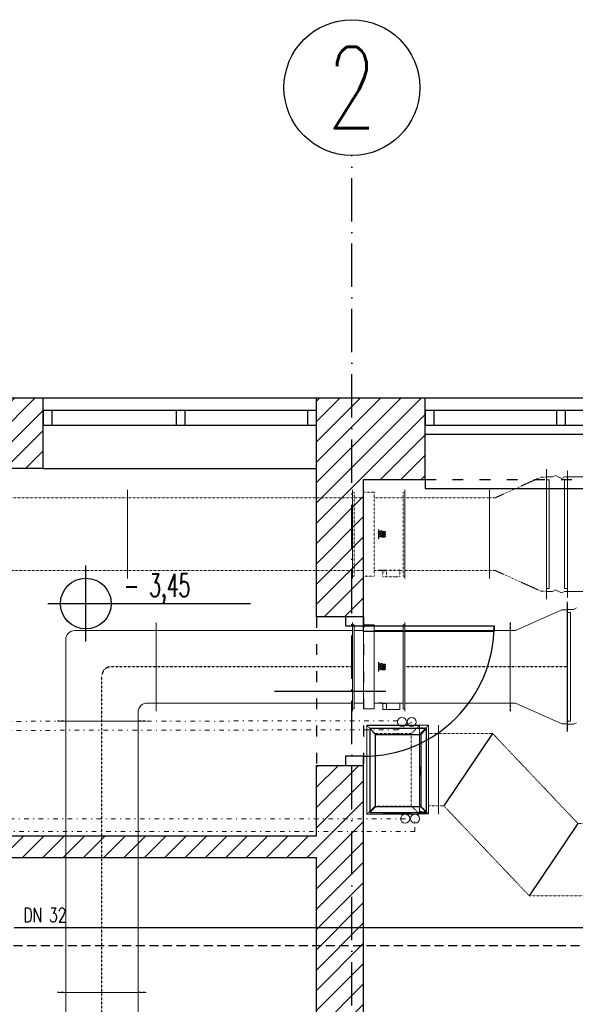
# Model space of a CAD drawing. Header units: millimetres. Extents: x 167273 to 188273, y -125105 to -88145.
# Tile 183 of 210: x 171759 to 172065, y -91481 to -90937. Entities that reach past the tile are written whole.
import ezdxf
from ezdxf.enums import TextEntityAlignment as Align

# ---------------------------------------------------------------- set-up
doc = ezdxf.new("R2010")
doc.units = ezdxf.units.MM
for name, pattern in [('ACAD_ISO03W100', [30, 12, -18]), ('ACAD_ISO10W100', [18, 12, -3, 0, -3]), ('PW-WM-SZKOŁA PLASTYCZNA 2018-05-30KN wentylacja kuchni$0$DASHED', [0.75, 0.5, -0.25]), ('PW-WM-SZKOŁA PLASTYCZNA 2018-05-30KN wentylacja kuchni$0$WENT_2', [1.5, 0.5, -1]), ('PW-WM-SZKOŁA PLASTYCZNA 2018-05-30KN wentylacja kuchni$0$WENT_3', [1.6, 0.5, -0.5, 0.1, -0.5])]:
    doc.linetypes.add(name, pattern=pattern)
for name, color, linetype in [('a-op_drzwi', 40, 'Continuous'), ('a-osie', 1, 'ACAD_ISO10W100'), ('b-drzwi', 6, 'Continuous'), ('b-okna', 6, 'Continuous'), ('b-przerywana1', 9, 'ACAD_ISO03W100'), ('b-widokowa', 7, 'Continuous'), ('b-ściany', 2, 'Continuous'), ('h-hatch', 8, 'Continuous'), ('opis text', 9, 'Continuous')]:
    doc.layers.add(name, color=color, linetype=linetype)
for name, color, linetype, lineweight in [('PW-WM-SZKOŁA PLASTYCZNA 2018-05-30KN wentylacja kuchni$0$1', 251, 'Continuous', 5), ('PW-WM-SZKOŁA PLASTYCZNA 2018-05-30KN wentylacja kuchni$0$_WENT-KONSTRUKCJA', 251, 'Continuous', 5), ('PW-WM-SZKOŁA PLASTYCZNA 2018-05-30KN wentylacja kuchni$0$FLUID-C-2', 251, 'Continuous', 5), ('PW-WM-SZKOŁA PLASTYCZNA 2018-05-30KN wentylacja kuchni$0$FLUID-C-2-HID', 251, 'Continuous', 5), ('PW-WM-SZKOŁA PLASTYCZNA 2018-05-30KN wentylacja kuchni$0$FLUID-N-2', 251, 'Continuous', 5), ('PW-WM-SZKOŁA PLASTYCZNA 2018-05-30KN wentylacja kuchni$0$FLUID-WY-2', 251, 'Continuous', 5), ('PW-WM-SZKOŁA PLASTYCZNA 2018-05-30KN wentylacja kuchni$0$FLUID-WY-2-HID', 251, 'Continuous', 5), ('PW-WM-SZKOŁA PLASTYCZNA 2018-05-30KN wentylacja kuchni$0$FLUID-WY-2-SYM', 251, 'Continuous', 5), ('PW-WM-SZKOŁA PLASTYCZNA 2018-05-30KN wentylacja kuchni$0$TIS_CH_FREON', 251, 'PW-WM-SZKOŁA PLASTYCZNA 2018-05-30KN wentylacja kuchni$0$WENT_3', 5), ('PW-WM-SZKOŁA PLASTYCZNA 2018-05-30KN wentylacja kuchni$0$TIS_CO_POWROT', 251, 'PW-WM-SZKOŁA PLASTYCZNA 2018-05-30KN wentylacja kuchni$0$DASHED', 5), ('PW-WM-SZKOŁA PLASTYCZNA 2018-05-30KN wentylacja kuchni$0$TIS_CO_ZASILANIE', 251, 'Continuous', 5), ('PW-WM-SZKOŁA PLASTYCZNA 2018-05-30KN wentylacja kuchni$0$TIS_CO_ŚR', 251, 'Continuous', 5)]:
    doc.layers.add(name, color=color, linetype=linetype, lineweight=lineweight)
doc.styles.add('PPAB_100', font='romans.shx', dxfattribs={"width": 0.7, "height": 12})
doc.styles.add('PPAB_50', font='romans.shx', dxfattribs={"width": 0.7, "height": 8})
pattern_1 = [(45, (0, -5000), (-5.61266008, 5.61266008), [])]

# ---------------------------------------------------------------- blocks, each defined once
blk = doc.blocks.new('kotapozioma')
for p, q in [((49330.12, 104.43), (49330.12, 134.43)), ((49315.12, 119.43), (49395.12, 119.43))]:
    blk.add_line(p, q)
blk.add_circle((49330.12, 119.43), 10)
at = {"layer": 'opis text', "style": 'PPAB_50'}
for tag, p in [('ZNAK', (49345.12, 119.43)), ('WARTOSC', (49355.12, 119.43))]:
    blk.add_attdef(tag, text='', height=9, dxfattribs=at).set_placement(p, align=Align.BOTTOM_LEFT)
blk = doc.blocks.new('PW-WM-SZKOŁA PLASTYCZNA 2018-05-30KN wentylacja kuchni$0$C2 nw')
at = {"layer": 'PW-WM-SZKOŁA PLASTYCZNA 2018-05-30KN wentylacja kuchni$0$1'}
for p, q in [((0, -35), (0, 35)), ((11.6, -35), (11.6, 35)), ((11.6, -35), (11.6, 35)), ((0, 31.7), (3.3, 31.7)), ((1.6, 30), (0, 30)), ((1.6, -30), (1.6, 30)), ((3.3, 31.7), (5, 32.5)), ((5, 32.5), (8.3, 30.8)), ((8.3, 30.8), (10, 31.7)), ((10, 31.7), (11.6, 31.7)), ((10, 30), (11.6, 30)), ((10, -30), (10, 30)), ((23.3, 31.7), (11.6, 31.7)), ((0, -30), (1.6, -30)), ((0, -31.7), (3.3, -31.7)), ((3.3, -31.7), (5, -30.8)), ((5, -30.8), (8.3, -32.5)), ((8.3, -32.5), (10, -31.7)), ((11.6, -30), (10, -30)), ((10, -31.7), (11.6, -31.7)), ((23.3, -31.7), (11.6, -31.7)), ((11.6, -108.3), (11.6, -38.3)), ((11.6, -41.7), (15, -41.7)), ((13.3, -43.3), (11.6, -43.3)), ((13.3, -103.3), (13.3, -43.3)), ((15, -41.7), (16.6, -40.8)), ((11.6, -103.3), (13.3, -103.3)), ((11.6, -105), (15, -105)), ((15, -105), (16.6, -104.2))]:
    blk.add_line(p, q, dxfattribs=at)
blk = doc.blocks.new('*U1090')
at = {"linetype": 'Continuous', "lineweight": -2}
for p, q in [((-621, -245), (-621, 245)), ((621, 200), (621, 245)), ((621, -200), (621, 200)), ((621, -245), (621, -200))]:
    blk.add_line(p, q, dxfattribs=at)
at = {"color": 0, "linetype": 'ByBlock', "lineweight": -2}
for p, q in [((-620.8, 200), (621, 200)), ((-620.8, -200), (621, -200))]:
    blk.add_line(p, q, dxfattribs=at)
blk = doc.blocks.new('*U1091')
at = {"linetype": 'Continuous', "lineweight": -2}
for p, q in [((-542, -245), (-542, 245)), ((542, 200), (542, 245)), ((542, -200), (542, 200)), ((542, -245), (542, -200))]:
    blk.add_line(p, q, dxfattribs=at)
at = {"color": 0, "linetype": 'ByBlock', "lineweight": -2}
for p, q in [((-541.8, 200), (542, 200)), ((-541.8, -200), (542, -200))]:
    blk.add_line(p, q, dxfattribs=at)
at = {"layer": 'PW-WM-SZKOŁA PLASTYCZNA 2018-05-30KN wentylacja kuchni$0$FLUID-WY-2-SYM', "linetype": 'PW-WM-SZKOŁA PLASTYCZNA 2018-05-30KN wentylacja kuchni$0$WENT_3', "lineweight": -3}
for p, q in [((-542, 0), (542, 0)), ((-542, 0), (-516.3, 0)), ((541.9, 0), (542, 0))]:
    blk.add_line(p, q, dxfattribs=at)
blk = doc.blocks.new('*U1092')
at = {"linetype": 'Continuous', "lineweight": -2}
for p, q in [((260, 240), (260, 285)), ((260, -160), (260, 240)), ((260, -205), (260, -160)), ((-285, -260), (-240, -260)), ((-240, -260), (160, -260)), ((160, -260), (205, -260))]:
    blk.add_line(p, q, dxfattribs=at)
at = {"color": 0, "linetype": 'ByBlock', "lineweight": -2}
for p, q in [((-190, 240), (210, 240)), ((210, 240), (240, 240)), ((240, 240), (260, 240)), ((-240, -210), (-240, 190)), ((210, -160), (240, -160)), ((240, -160), (260, -160)), ((-240, -210), (-240, -240)), ((160, -210), (160, -240)), ((-240, -240), (-240, -260)), ((160, -240), (160, -260))]:
    blk.add_line(p, q, dxfattribs=at)
at = {"color": 0, "linetype": 'ByBlock', "lineweight": -2, "extrusion": (-8.31848e-33, -1.57772e-32, -1)}
for centre in [(-190, 190), (-190, 190), (-190, 190), (210, -210), (210, -210)]:
    blk.add_ellipse(centre, major_axis=(-50, 0), ratio=1, start_param=0, end_param=1.570796, dxfattribs=at)
at = {"layer": 'PW-WM-SZKOŁA PLASTYCZNA 2018-05-30KN wentylacja kuchni$0$FLUID-WY-2-SYM', "linetype": 'PW-WM-SZKOŁA PLASTYCZNA 2018-05-30KN wentylacja kuchni$0$WENT_3', "lineweight": -3}
for p, q in [((260, 40), (10, 40)), ((-40, -260), (-40, -10)), ((-40, -260), (-40, -259.9))]:
    blk.add_line(p, q, dxfattribs=at)
at = {"layer": 'PW-WM-SZKOŁA PLASTYCZNA 2018-05-30KN wentylacja kuchni$0$FLUID-WY-2-SYM', "linetype": 'PW-WM-SZKOŁA PLASTYCZNA 2018-05-30KN wentylacja kuchni$0$WENT_3', "lineweight": -3, "extrusion": (-8.31848e-33, -1.57772e-32, -1)}
blk.add_ellipse((10, -10), major_axis=(-50, 0), ratio=1, start_param=0, end_param=1.570796, dxfattribs=at)
blk = doc.blocks.new('*U1082')
at = {"linetype": 'Continuous', "lineweight": -2}
for p, q in [((-750, 245), (-750, 200)), ((-750, 200), (-750, -200)), ((-750, -200), (-750, -245))]:
    blk.add_line(p, q, dxfattribs=at)
at = {"color": 0, "linetype": 'ByBlock', "lineweight": -2}
for p, q in [((750, 200), (-750, 200)), ((-750, -200), (750, -200))]:
    blk.add_line(p, q, dxfattribs=at)
at = {"layer": 'PW-WM-SZKOŁA PLASTYCZNA 2018-05-30KN wentylacja kuchni$0$FLUID-WY-2-HID', "linetype": 'PW-WM-SZKOŁA PLASTYCZNA 2018-05-30KN wentylacja kuchni$0$DASHED', "lineweight": -3}
for p, q in [((750, 200), (750, 245)), ((750, -245), (750, -200))]:
    blk.add_line(p, q, dxfattribs=at)
at = {"layer": 'PW-WM-SZKOŁA PLASTYCZNA 2018-05-30KN wentylacja kuchni$0$FLUID-WY-2-SYM', "linetype": 'PW-WM-SZKOŁA PLASTYCZNA 2018-05-30KN wentylacja kuchni$0$WENT_3', "lineweight": -3}
blk.add_line((-750, 0), (750, 0), dxfattribs=at)
blk = doc.blocks.new('*U1094')
at = {"linetype": 'Continuous', "lineweight": -2}
for p, q in [((0, 210, -245), (0, 210, 245)), ((0, -80, 245), (0, -130, 245)), ((0, -185, 200), (0, -185, 245)), ((0, -185, -200), (0, -185, 200)), ((0, -185, -245), (0, -185, -200))]:
    blk.add_line(p, q, dxfattribs=at)
at = {"color": 0, "linetype": 'ByBlock', "lineweight": -2}
for p, q in [((0, -135, 200), (0, -130, 200)), ((0, -135, -200), (0, -130, -200)), ((0, -165, 200), (0, -135, 200)), ((0, -135, -200), (0, -165, -200)), ((0, -165, -200), (0, -185, -200)), ((0, -185, 200), (0, -165, 200))]:
    blk.add_line(p, q, dxfattribs=at)
blk = doc.blocks.new('*U1100')
at = {"color": 0, "linetype": 'ByBlock', "lineweight": -2}
for p, q in [((0, -231.5, -156.5), (0, 231.5, -156.5)), ((0, 231.5, -156.5), (0, 200, -125)), ((0, 231.5, -156.5), (0, 231.5, -120)), ((0, -200, -125), (0, -231.5, -156.5)), ((0, -231.5, -120), (0, -231.5, -156.5))]:
    blk.add_line(p, q, dxfattribs=at)
blk = doc.blocks.new('*U1101')
at = {"color": 0, "linetype": 'ByBlock', "lineweight": -2}
for p, q in [((-145, -231.5), (-145, 231.5)), ((-145, 231.5), (-135, 231.5)), ((-135, -231.5), (-135, 231.5)), ((25, -231.5), (25, 231.5)), ((25, 231.5), (85, 231.5)), ((85, -231.5), (85, 231.5)), ((135, -231.5), (135, 231.5)), ((135, 231.5), (145, 231.5)), ((145, 200), (145, 231.5)), ((-135, 200), (25, 200)), ((85, 200), (135, 200)), ((145, 200), (145, -200)), ((-116.51, -200), (-135, -200)), ((-43.5, -200), (-116.51, -200)), ((-116.51, -200.01), (-116.51, -235.01)), ((-23.49, -200), (-43.5, -200)), ((-43.5, -235.01), (-43.5, -200.01)), ((25, -200), (-23.49, -200)), ((-23.49, -200.01), (-23.49, -235.01)), ((135, -200), (85, -200)), ((145, -231.5), (145, -200)), ((-135, -231.5), (-145, -231.5)), ((-96.5, -235.01), (-116.5, -235.01)), ((-43.51, -235.01), (-96.5, -235.01)), ((-43.5, -235.01), (-43.51, -235.01)), ((-23.5, -235.01), (-43.5, -235.01)), ((85, -231.5), (25, -231.5)), ((145, -231.5), (135, -231.5))]:
    blk.add_line(p, q, dxfattribs=at)
at = {"linetype": 'Continuous', "lineweight": -3}
for p, q in [((-35, 15.5), (-35, 9.5)), ((-17.5, 15.5), (-35, 15.5)), ((-17.5, 9.5), (-35, 9.5)), ((-35, 3), (-35, -3)), ((-17.5, 3), (-35, 3)), ((-17.5, 17.5), (-17.5, 15.5)), ((-17.5, 17.5), (0, 12.5)), ((-17.5, 7.5), (0, 12.5)), ((-17.5, 7.5), (-17.5, 9.5)), ((-17.5, 5), (-17.5, 3)), ((-17.5, 5), (0, 0)), ((0, -25), (0, 25)), ((-17.5, -3), (-35, -3)), ((-35, -9.5), (-35, -15.5)), ((-17.5, -9.5), (-35, -9.5)), ((-17.5, -15.5), (-35, -15.5)), ((-17.5, -5), (0, 0)), ((-17.5, -5), (-17.5, -3)), ((-17.5, -7.5), (-17.5, -9.5)), ((-17.5, -7.5), (0, -12.5)), ((-17.5, -17.5), (0, -12.5)), ((-17.5, -17.5), (-17.5, -15.5)), ((-17.5, -200), (-35, -200)), ((-17.5, -200), (-35, -200)), ((-17.5, -200), (-35, -200)), ((-17.5, -200), (-35, -200)), ((-17.5, -200), (-35, -200)), ((-17.5, -200), (-35, -200)), ((-17.5, -200), (0, -200)), ((-17.5, -200), (0, -200)), ((-17.5, -200), (0, -200)), ((-17.5, -200), (0, -200)), ((-17.5, -200), (0, -200)), ((-17.5, -200), (0, -200))]:
    blk.add_line(p, q, dxfattribs=at)
at = {"layer": 'PW-WM-SZKOŁA PLASTYCZNA 2018-05-30KN wentylacja kuchni$0$FLUID-C-2-HID', "linetype": 'PW-WM-SZKOŁA PLASTYCZNA 2018-05-30KN wentylacja kuchni$0$WENT_2', "lineweight": -3}
for p, q in [((-116.5, -200.01), (-43.5, -200.01)), ((-43.5, -200.01), (-23.5, -200.01))]:
    blk.add_line(p, q, dxfattribs=at)
blk = doc.blocks.new('*U1102')
at = {"color": 0, "linetype": 'ByBlock', "lineweight": -2}
for p, q in [((-145, -231.5), (-145, 231.5)), ((-145, 231.5), (-135, 231.5)), ((-135, -231.5), (-135, 231.5)), ((25, -231.5), (25, 231.5)), ((25, 231.5), (85, 231.5)), ((85, -231.5), (85, 231.5)), ((135, -231.5), (135, 231.5)), ((135, 231.5), (145, 231.5)), ((145, 200), (145, 231.5)), ((-135, 200), (25, 200)), ((85, 200), (135, 200)), ((145, 200), (145, -200)), ((25, -200), (-135, -200)), ((-116.51, -200.01), (-116.51, -235.01)), ((-116.51, -200.01), (-116.5, -200.01)), ((-116.5, -200.01), (-43.5, -200.01)), ((-43.49, -200.01), (-43.5, -200.01)), ((-43.5, -235.01), (-43.5, -200.01)), ((-23.49, -200.01), (-43.49, -200.01)), ((-23.49, -200.01), (-23.49, -235.01)), ((135, -200), (85, -200)), ((145, -231.5), (145, -200)), ((-135, -231.5), (-145, -231.5)), ((-116.51, -235.01), (-116.5, -235.01)), ((-96.5, -235.01), (-116.5, -235.01)), ((-43.5, -235.01), (-96.5, -235.01)), ((-43.49, -235.01), (-43.5, -235.01)), ((-23.5, -235.01), (-43.49, -235.01)), ((85, -231.5), (25, -231.5)), ((145, -231.5), (135, -231.5))]:
    blk.add_line(p, q, dxfattribs=at)
at = {"linetype": 'Continuous', "lineweight": -3}
for p, q in [((-35, 15.5), (-35, 9.5)), ((-17.5, 15.5), (-35, 15.5)), ((-17.5, 9.5), (-35, 9.5)), ((-35, 3), (-35, -3)), ((-17.5, 3), (-35, 3)), ((-17.5, 17.5), (-17.5, 15.5)), ((-17.5, 17.5), (0, 12.5)), ((-17.5, 7.5), (0, 12.5)), ((-17.5, 7.5), (-17.5, 9.5)), ((-17.5, 5), (-17.5, 3)), ((-17.5, 5), (0, 0)), ((0, -25), (0, 25)), ((-17.5, -3), (-35, -3)), ((-35, -9.5), (-35, -15.5)), ((-17.5, -9.5), (-35, -9.5)), ((-17.5, -15.5), (-35, -15.5)), ((-17.5, -5), (0, 0)), ((-17.5, -5), (-17.5, -3)), ((-17.5, -7.5), (-17.5, -9.5)), ((-17.5, -7.5), (0, -12.5)), ((-17.5, -17.5), (0, -12.5)), ((-17.5, -17.5), (-17.5, -15.5)), ((-17.5, -200), (-35, -200)), ((-17.5, -200), (-35, -200)), ((-17.5, -200), (-35, -200)), ((-17.5, -200), (-35, -200)), ((-17.5, -200), (-35, -200)), ((-17.5, -200), (-35, -200)), ((-17.5, -200), (0, -200)), ((-17.5, -200), (0, -200)), ((-17.5, -200), (0, -200)), ((-17.5, -200), (0, -200)), ((-17.5, -200), (0, -200)), ((-17.5, -200), (0, -200))]:
    blk.add_line(p, q, dxfattribs=at)
blk = doc.blocks.new('*U1104')
at = {"color": 0, "linetype": 'ByBlock', "lineweight": -2}
for p, q in [((0, 125, 201), (0, 170, 246)), ((0, 170, -244), (0, 125, -199)), ((0, 170, -245), (0, 169, -244)), ((0, 125, 201), (0, 125, -199)), ((0, 125, -199), (0, -75, -199)), ((0, -75, 201), (0, 125, 201)), ((0, -120, -244), (0, -75, -199)), ((0, -75, -199), (0, -75, 201)), ((0, -120, 246), (0, -75, 201)), ((0, -125, -200), (0, -120, -199.9)), ((0, -125, 200), (0, -120, 200.1)), ((0, -170, 245), (0, -125, 200)), ((0, -170, -245), (0, -125, -200))]:
    blk.add_line(p, q, dxfattribs=at)
at = {"linetype": 'Continuous', "lineweight": -2}
for p, q in [((0, 170, 245), (0, 170, 246)), ((0, 170, -244), (0, 170, 245)), ((0, -120, -244), (0, 170, -244)), ((0, 170, 246), (0, -120, 246)), ((0, 170, -245), (0, 170, -244)), ((0, -170, -245), (0, 170, -245)), ((0, -120, 245), (0, -170, 245)), ((0, -120, 246), (0, -120, -244)), ((0, -170, 245), (0, -170, -245))]:
    blk.add_line(p, q, dxfattribs=at)
blk = doc.blocks.new('*U1105')
at = {"color": 0, "linetype": 'ByBlock', "lineweight": -2}
for p, q in [((-157.5, 0, -315), (-127.5, 0, -315)), ((-127.5, 0, -315), (127.5, 0, -200)), ((127.5, 0, -200), (157.5, 0, -200)), ((-157.5, 0, 315), (-127.5, 0, 315)), ((-127.5, 0, 315), (127.5, 0, 200)), ((127.5, 0, 200), (157.5, 0, 200))]:
    blk.add_line(p, q, dxfattribs=at)
at = {"linetype": 'Continuous', "lineweight": -2}
for p, q in [((-157.5, 0, 315), (-157.5, 0, -315)), ((-157.5, 0, -315), (-157.5, 0, -360)), ((-157.5, 0, 360), (-157.5, 0, 315))]:
    blk.add_line(p, q, dxfattribs=at)
at = {"layer": 'PW-WM-SZKOŁA PLASTYCZNA 2018-05-30KN wentylacja kuchni$0$FLUID-WY-2-HID', "linetype": 'PW-WM-SZKOŁA PLASTYCZNA 2018-05-30KN wentylacja kuchni$0$DASHED', "lineweight": -3}
for p, q in [((157.5, 0, -245), (157.5, 0, -200)), ((157.5, 0, 200), (157.5, 0, 245))]:
    blk.add_line(p, q, dxfattribs=at)
at = {"layer": 'PW-WM-SZKOŁA PLASTYCZNA 2018-05-30KN wentylacja kuchni$0$FLUID-WY-2-SYM', "linetype": 'PW-WM-SZKOŁA PLASTYCZNA 2018-05-30KN wentylacja kuchni$0$WENT_3', "lineweight": -3}
for p, q in [((-157.5, 0), (-127.5, 0)), ((-127.5, 0), (127.5, 0)), ((127.5, 0), (157.5, 0))]:
    blk.add_line(p, q, dxfattribs=at)
blk = doc.blocks.new('*U1106')
at = {"linetype": 'Continuous', "lineweight": -2}
for p, q in [((-157.5, 0, 360), (-157.5, 0, 315)), ((-157.5, 0, 315), (-157.5, 0, -315)), ((-157.5, 0, -315), (-157.5, 0, -360)), ((157.5, 0, 245), (157.5, 0, 200)), ((157.5, 0, -200), (157.5, 0, -245)), ((157.5, 0, 200), (157.5, 0, -200))]:
    blk.add_line(p, q, dxfattribs=at)
at = {"color": 0, "linetype": 'ByBlock', "lineweight": -2}
for p, q in [((-157.5, 0, -315), (-127.5, 0, -315)), ((-157.5, 0, 315), (-127.5, 0, 315)), ((-127.5, 0, -315), (127.5, 0, -200)), ((-127.5, 0, 315), (127.5, 0, 200)), ((127.5, 0, -200), (157.5, 0, -200)), ((127.5, 0, 200), (157.5, 0, 200))]:
    blk.add_line(p, q, dxfattribs=at)
blk = doc.blocks.new('*U1109')
at = {"linetype": 'Continuous', "lineweight": -2}
for p, q in [((400, 697), (400, 742)), ((400, 297), (400, 697)), ((400, 252), (400, 297)), ((-400, 200), (-400, 245)), ((-400, -200), (-400, 200)), ((-400, -245), (-400, -200))]:
    blk.add_line(p, q, dxfattribs=at)
at = {"color": 0, "linetype": 'ByBlock', "lineweight": -2}
for p, q in [((-370, 200), (101.4, 697)), ((101.4, 697), (400, 697)), ((-101.4, -200), (370, 297)), ((370, 297), (400, 297)), ((-399.9, 200), (-370, 200)), ((-400, -200), (-101.4, -200))]:
    blk.add_line(p, q, dxfattribs=at)
at = {"linetype": 'Continuous', "lineweight": -3}
for p, q in [((101.4, 697), (370, 297)), ((-370, 200), (-101.4, -200))]:
    blk.add_line(p, q, dxfattribs=at)
blk = doc.blocks.new('*U1083')
at = {"color": 0, "linetype": 'ByBlock', "lineweight": -2}
for p, q in [((750, 200), (-750, 200)), ((-750, -200), (750, -200))]:
    blk.add_line(p, q, dxfattribs=at)
at = {"layer": 'PW-WM-SZKOŁA PLASTYCZNA 2018-05-30KN wentylacja kuchni$0$FLUID-WY-2-HID', "linetype": 'PW-WM-SZKOŁA PLASTYCZNA 2018-05-30KN wentylacja kuchni$0$DASHED', "lineweight": -3}
for p, q in [((-750, 200), (-750, 245)), ((750, 200), (750, 245)), ((-750, -200), (-750, 200)), ((-750, -245), (-750, -200)), ((750, -245), (750, -200))]:
    blk.add_line(p, q, dxfattribs=at)
at = {"layer": 'PW-WM-SZKOŁA PLASTYCZNA 2018-05-30KN wentylacja kuchni$0$FLUID-WY-2-SYM', "linetype": 'PW-WM-SZKOŁA PLASTYCZNA 2018-05-30KN wentylacja kuchni$0$WENT_3', "lineweight": -3}
blk.add_line((-750, 0), (750, 0), dxfattribs=at)
blk = doc.blocks.new('*U1123')
at = {"color": 0, "linetype": 'ByBlock', "lineweight": -2}
for p, q in [((-203, 0, -200), (203, 0, -200)), ((203, 0, -200), (232.9, 0, -200)), ((-233, 0, -200), (-203, 0, -200)), ((-203, 0, 200), (-233, 0, 200)), ((203, 0, 200), (-203, 0, 200)), ((232.9, 0, 200), (203, 0, 200))]:
    blk.add_line(p, q, dxfattribs=at)
at = {"linetype": 'Continuous', "lineweight": -2}
for p, q in [((233, 0, -245), (233, 0, 245)), ((-233, 0, 200), (-233, 0, 245)), ((-233, 0, -200), (-233, 0, 200)), ((-233, 0, -245), (-233, 0, -200))]:
    blk.add_line(p, q, dxfattribs=at)
blk = doc.blocks.new('*U1070')
at = {"color": 0, "linetype": 'ByBlock', "lineweight": -2}
for p, q in [((-750, 0, -200), (-720, 0, -200)), ((-720, 0, -200), (688.2, 0, -200)), ((688.2, 0, -200), (750, 0, -200)), ((-720, 0, 200), (-750, 0, 200)), ((688.2, 0, 200), (-720, 0, 200)), ((750, 0, 200), (688.2, 0, 200))]:
    blk.add_line(p, q, dxfattribs=at)
at = {"linetype": 'Continuous', "lineweight": -2}
for p, q in [((-750, 0, -245), (-750, 0, -200)), ((-750, 0, -200), (-750, 0, 200)), ((750, 0, -200), (750, 0, 200)), ((750, 0, -245), (750, 0, -200)), ((-750, 0, 200), (-750, 0, 245)), ((750, 0, 200), (750, 0, 245))]:
    blk.add_line(p, q, dxfattribs=at)
at = {"linetype": 'Continuous', "lineweight": -3}
blk.add_line((688.2, 0, 200), (688.2, 0, -200), dxfattribs=at)
blk = doc.blocks.new('*U1124')
at = {"color": 0, "linetype": 'ByBlock', "lineweight": -2}
for p, q in [((-290.5, 0, -200), (290.4, 0, -200)), ((290.4, 0, 200), (-290.5, 0, 200))]:
    blk.add_line(p, q, dxfattribs=at)
at = {"linetype": 'Continuous', "lineweight": -2}
for p, q in [((-290.5, 0, -200), (-290.5, 0, 200)), ((-290.5, 0, -245), (-290.5, 0, -200)), ((290.5, 0, -245), (290.5, 0, 245)), ((-290.5, 0, 200), (-290.5, 0, 200)), ((-290.5, 0, 200), (-290.5, 0, 245))]:
    blk.add_line(p, q, dxfattribs=at)
at = {"layer": 'PW-WM-SZKOŁA PLASTYCZNA 2018-05-30KN wentylacja kuchni$0$FLUID-WY-2-SYM', "linetype": 'PW-WM-SZKOŁA PLASTYCZNA 2018-05-30KN wentylacja kuchni$0$WENT_3', "lineweight": -3}
for p in [(-290.5, 0), (290.4, 0)]:
    blk.add_line(p, (290.5, 0), dxfattribs=at)

msp = doc.modelspace()

# ---------------------------------------------------------------- hatches: boundary and pattern name
at = {"layer": 'h-hatch'}
h = msp.add_hatch(dxfattribs=at)
h.set_pattern_fill('ANSI31', color=256, scale=2.5, style=0)
h.set_pattern_definition(pattern_1)
h.paths.add_polyline_path([(171771.44, -91145.89), (171728.44, -91145.89), (171728.44, -91184.89), (171771.44, -91184.89)])
h = msp.add_hatch(dxfattribs=at)
h.set_pattern_fill('ANSI31', color=256, scale=2.5, style=0)
h.set_pattern_definition(pattern_1)
h.paths.add_polyline_path([(171982.44, -91145.89), (171922.44, -91145.89), (171922.44, -91184.89), (171922.44, -91266.89), (171948.44, -91266.89), (171948.44, -91190.89), (171982.44, -91190.89)])
h = msp.add_hatch(dxfattribs=at)
h.set_pattern_fill('ANSI31', color=256, scale=2.5, style=0)
h.set_pattern_definition(pattern_1)
h.paths.add_polyline_path([(172583.44, -91772.89), (171948.44, -91772.89), (171948.44, -91348.89), (171922.44, -91348.89), (171922.44, -91387.89), (171550.44, -91387.89), (171550.44, -91399.89), (171922.44, -91399.89), (171922.44, -91527.39), (171814.44, -91527.39), (171814.44, -91570.39), (171834.44, -91570.39), (171834.44, -91729.39), (171781.44, -91729.39), (171781.44, -91762.89), (171562.44, -91762.89), (171562.44, -91481.89), (171550.44, -91481.89), (171550.44, -91762.89), (171518.44, -91762.89), (171518.44, -91802.89), (171774.44, -91802.89), (171774.44, -91836.89), (171948.44, -91836.89), (171948.44, -91807.89), (172583.44, -91807.89)])
h.paths.add_polyline_path([(171899.94, -91810.39), (171809.94, -91810.39), (171809.94, -91760.39), (171899.94, -91760.39)], flags=16)
h.paths.add_polyline_path([(171906.44, -91734.39), (171879.44, -91734.39), (171879.44, -91707.39), (171906.44, -91707.39)], flags=16)
h.paths.add_polyline_path([(171867.44, -91745.39), (171851.44, -91745.39), (171851.44, -91731.39), (171867.44, -91731.39)], flags=16)
h.paths.add_polyline_path([(171867.44, -91721.39), (171851.44, -91721.39), (171851.44, -91707.39), (171867.44, -91707.39)], flags=16)
h.paths.add_polyline_path([(171906.44, -91682.39), (171856.44, -91682.39), (171856.44, -91632.39), (171906.44, -91632.39)], flags=16)
h.paths.add_polyline_path([(171906.44, -91607.39), (171856.44, -91607.39), (171856.44, -91582.39), (171906.44, -91582.39)], flags=16)
h.paths.add_polyline_path([(171914.44, -91572.39), (171901.44, -91572.39), (171901.44, -91560.39), (171914.44, -91560.39)], flags=16)
h.paths.add_polyline_path([(171888.44, -91569.39), (171874.44, -91569.39), (171874.44, -91542.39), (171888.44, -91542.39)], flags=16)
h.paths.add_polyline_path([(171914.44, -91549.39), (171901.44, -91549.39), (171901.44, -91537.39), (171914.44, -91537.39)], flags=16)
h.paths.add_polyline_path([(171861.44, -91555.39), (171848.44, -91555.39), (171848.44, -91542.39), (171861.44, -91542.39)], flags=16)
h.paths.add_polyline_path([(171835.44, -91555.39), (171822.44, -91555.39), (171822.44, -91542.39), (171835.44, -91542.39)], flags=16)

# ---------------------------------------------------------------- linework, layer by layer
at = {"color": 8, "linetype": 'ByBlock', "lineweight": -2, "extrusion": (-1, 1.83697e-16, 2.83277e-16)}
for p, q in [((171983.17, -91328.62, -41.3), (171951.87, -91328.62, -41.3)), ((171951.87, -91328.62, -41.3), (171951.87, -91374.92, -41.3)), ((171955.02, -91331.77, -41.3), (171951.87, -91328.62, -41.3)), ((171983.17, -91328.62, -41.3), (171980.02, -91331.77, -41.3)), ((171983.17, -91374.92, -41.3), (171983.17, -91328.62, -41.3)), ((171955.02, -91331.77, -41.3), (171965.52, -91331.77, -41.3)), ((171955.02, -91371.77, -41.3), (171955.02, -91331.77, -41.3)), ((171965.52, -91331.77, -41.3), (171969.52, -91331.77, -41.3)), ((171969.52, -91331.77, -41.3), (171980.02, -91331.77, -41.3)), ((171980.02, -91331.77, -41.3), (171980.02, -91371.77, -41.3)), ((171955.02, -91371.77, -41.3), (171951.87, -91374.92, -41.3)), ((171951.87, -91374.92, -41.3), (171983.17, -91374.92, -41.3)), ((171965.52, -91371.77, -41.3), (171955.02, -91371.77, -41.3)), ((171959.27, -91374.92, -41.3), (171959.27, -91375.27, -41.3)), ((171961.27, -91375.27, -41.3), (171961.27, -91374.92, -41.3)), ((171961.27, -91374.92, -41.3), (171961.27, -91375.27, -41.3)), ((171969.52, -91371.77, -41.3), (171965.52, -91371.77, -41.3)), ((171980.02, -91371.77, -41.3), (171969.52, -91371.77, -41.3)), ((171972.77, -91375.27, -41.3), (171972.77, -91374.92, -41.3)), ((171972.77, -91375.27, -41.3), (171972.77, -91374.92, -41.3)), ((171974.77, -91374.92, -41.3), (171974.77, -91375.27, -41.3)), ((171980.02, -91371.77, -41.3), (171983.17, -91374.92, -41.3)), ((171959.27, -91375.27, -41.3), (171961.27, -91375.27, -41.3)), ((171961.27, -91375.27, -41.3), (171972.77, -91375.27, -41.3)), ((171961.27, -91375.27, -41.3), (171961.27, -91375.27, -41.3)), ((171972.77, -91375.27, -41.3), (171972.77, -91375.27, -41.3)), ((171972.77, -91375.27, -41.3), (171974.77, -91375.27, -41.3))]:
    msp.add_line(p, q, dxfattribs=at)
at = {"color": 8, "linetype": 'Continuous', "lineweight": -3, "extrusion": (-1, 1.83697e-16, 2.83277e-16)}
for p, q in [((171970.02, -91331.77, -41.3), (171965.02, -91331.77, -41.3)), ((171965.77, -91331.77, -41.3), (171965.97, -91331.77, -41.3)), ((171965.77, -91331.77, -41.3), (171966.27, -91331.77, -41.3)), ((171965.97, -91331.77, -41.3), (171966.57, -91331.77, -41.3)), ((171966.77, -91331.77, -41.3), (171966.27, -91331.77, -41.3)), ((171966.77, -91331.77, -41.3), (171966.57, -91331.77, -41.3)), ((171967.02, -91331.77, -41.3), (171967.22, -91331.77, -41.3)), ((171967.02, -91331.77, -41.3), (171967.52, -91331.77, -41.3)), ((171967.22, -91331.77, -41.3), (171967.82, -91331.77, -41.3)), ((171968.02, -91331.77, -41.3), (171967.52, -91331.77, -41.3)), ((171968.02, -91331.77, -41.3), (171967.82, -91331.77, -41.3)), ((171968.27, -91331.77, -41.3), (171968.47, -91331.77, -41.3)), ((171968.27, -91331.77, -41.3), (171968.77, -91331.77, -41.3)), ((171968.47, -91331.77, -41.3), (171969.07, -91331.77, -41.3)), ((171969.27, -91331.77, -41.3), (171968.77, -91331.77, -41.3)), ((171969.27, -91331.77, -41.3), (171969.07, -91331.77, -41.3)), ((171980.02, -91354.27, -41.3), (171980.02, -91349.27, -41.3)), ((171980.02, -91350.02, -41.3), (171980.02, -91350.22, -41.3)), ((171980.02, -91350.02, -41.3), (171980.02, -91350.52, -41.3)), ((171980.02, -91350.22, -41.3), (171980.02, -91350.82, -41.3)), ((171980.02, -91351.02, -41.3), (171980.02, -91350.52, -41.3)), ((171980.02, -91351.02, -41.3), (171980.02, -91350.82, -41.3)), ((171980.02, -91351.27, -41.3), (171980.02, -91351.47, -41.3)), ((171980.02, -91351.27, -41.3), (171980.02, -91351.77, -41.3)), ((171980.02, -91351.47, -41.3), (171980.02, -91352.07, -41.3)), ((171980.02, -91352.27, -41.3), (171980.02, -91351.77, -41.3)), ((171980.02, -91352.27, -41.3), (171980.02, -91352.07, -41.3)), ((171980.02, -91352.52, -41.3), (171980.02, -91352.72, -41.3)), ((171980.02, -91352.52, -41.3), (171980.02, -91353.02, -41.3)), ((171980.02, -91352.72, -41.3), (171980.02, -91353.32, -41.3)), ((171980.02, -91353.52, -41.3), (171980.02, -91353.02, -41.3)), ((171980.02, -91353.52, -41.3), (171980.02, -91353.32, -41.3))]:
    msp.add_line(p, q, dxfattribs=at)
at = {"layer": 'a-op_drzwi'}
msp.add_line((171899.27, -91307.89), (171960.68, -91307.89), dxfattribs=at)
at = {"layer": 'a-osie', "ltscale": 2}
msp.add_line((171941.94, -92311.89), (171941.94, -91011.89), dxfattribs=at)
at = {"layer": 'a-osie', "linetype": 'Continuous'}
msp.add_circle((171941.94, -90974.39), 37.5, dxfattribs=at)
at = {"layer": 'b-drzwi'}
for points in [[(171938.44, -91271.89), (171948.44, -91271.89), (171948.44, -91266.89), (171938.44, -91266.89)], [(171948.44, -91271.89), (172020.44, -91271.89), (172020.44, -91274.89), (171948.44, -91274.89)], [(171938.44, -91348.89), (171948.44, -91348.89), (171948.44, -91343.89), (171938.44, -91343.89)]]:
    msp.add_lwpolyline(points, close=True, dxfattribs=at)
msp.add_arc((171948.44, -91271.89), 72, 270, 0, dxfattribs=at)
at = {"layer": 'b-okna'}
for p, q in [((171917.44, -91152.89), (171776.44, -91152.89)), ((172127.44, -91152.89), (171987.44, -91152.89)), ((171776.44, -91160.89), (171917.44, -91160.89)), ((171987.44, -91160.89), (172127.44, -91160.89))]:
    msp.add_line(p, q, dxfattribs=at)
for points in [[(171776.44, -91160.89), (171776.44, -91152.89), (171771.44, -91152.89), (171771.44, -91160.89)], [(171849.94, -91160.89), (171849.94, -91152.89), (171844.94, -91152.89), (171844.94, -91160.89)], [(171922.44, -91160.89), (171922.44, -91152.89), (171917.44, -91152.89), (171917.44, -91160.89)], [(171987.44, -91160.89), (171987.44, -91152.89), (171982.44, -91152.89), (171982.44, -91160.89)], [(172059.94, -91160.89), (172059.94, -91152.89), (172054.94, -91152.89), (172054.94, -91160.89)]]:
    msp.add_lwpolyline(points, close=True, dxfattribs=at)
at = {"layer": 'b-przerywana1', "ltscale": 0.5}
for p, q in [((171982.44, -91190.89), (172132.44, -91190.89)), ((171922.44, -91266.89), (171922.44, -91348.89)), ((171948.44, -91266.89), (171948.44, -91348.89))]:
    msp.add_line(p, q, dxfattribs=at)
at = {"layer": 'b-widokowa'}
for p, q in [((171771.44, -91145.89), (171922.44, -91145.89)), ((171982.44, -91145.89), (172132.44, -91145.89)), ((171982.44, -91165.89), (172132.44, -91165.89)), ((171771.44, -91184.89), (171922.44, -91184.89))]:
    msp.add_line(p, q, dxfattribs=at)
msp.add_lwpolyline([(171982.44, -91190.89), (171982.44, -91195.89), (172132.44, -91195.89), (172132.44, -91190.89)], dxfattribs=at)
at = {"layer": 'b-ściany'}
for p, q in [((171728.44, -91145.89), (171771.44, -91145.89)), ((171771.44, -91184.89), (171771.44, -91145.89)), ((171922.44, -91145.89), (171982.44, -91145.89)), ((171922.44, -91184.89), (171922.44, -91145.89)), ((171982.44, -91190.89), (171982.44, -91145.89)), ((171771.44, -91184.89), (171728.44, -91184.89)), ((171922.44, -91266.89), (171922.44, -91184.89)), ((171948.44, -91190.89), (171982.44, -91190.89)), ((171948.44, -91190.89), (171982.44, -91190.89)), ((171948.44, -91266.89), (171948.44, -91190.89)), ((171948.44, -91266.89), (171922.44, -91266.89)), ((171922.44, -91348.89), (171948.44, -91348.89)), ((171922.44, -91387.89), (171922.44, -91348.89)), ((171948.44, -91772.89), (171948.44, -91348.89)), ((171550.44, -91387.89), (171922.44, -91387.89)), ((171550.44, -91399.89), (171922.44, -91399.89)), ((171922.44, -91527.39), (171922.44, -91399.89))]:
    msp.add_line(p, q, dxfattribs=at)
at = {"layer": 'PW-WM-SZKOŁA PLASTYCZNA 2018-05-30KN wentylacja kuchni$0$TIS_CH_FREON', "ltscale": 5}
for p, q in [((171967.31, -91324.24), (171522.34, -91324.96)), ((171974.99, -91324.95), (171967.31, -91329.24)), ((171967.31, -91329.24), (171529.23, -91329.95)), ((171971.48, -91378.36), (171536.71, -91378.36)), ((171976.77, -91385.46), (171976.77, -91378.39)), ((171976.77, -91385.46), (171543.6, -91385.46))]:
    msp.add_line(p, q, dxfattribs=at)
at = {"layer": 'PW-WM-SZKOŁA PLASTYCZNA 2018-05-30KN wentylacja kuchni$0$TIS_CH_FREON', "linetype": 'Continuous', "ltscale": 5}
for centre in [(171969.6, -91324.95), (171974.99, -91324.95), (171971.38, -91378.39), (171976.77, -91378.39)]:
    msp.add_circle(centre, 2.5, dxfattribs=at)
at = {"layer": 'PW-WM-SZKOŁA PLASTYCZNA 2018-05-30KN wentylacja kuchni$0$TIS_CO_POWROT', "lineweight": 30, "ltscale": 10}
msp.add_line((172517.6, -91448.7), (171745.37, -91448.7), dxfattribs=at)
at = {"layer": 'PW-WM-SZKOŁA PLASTYCZNA 2018-05-30KN wentylacja kuchni$0$TIS_CO_ZASILANIE', "lineweight": 30}
msp.add_line((172527.6, -91438.7), (171755.37, -91438.7), dxfattribs=at)

# ---------------------------------------------------------------- block references
at = {"layer": 'opis text'}
ref = msp.add_blockref('kotapozioma', (102732.86, -91426.69), dxfattribs=dict(at, xscale=1.4, yscale=1.4, zscale=1.4))
ref.add_attrib('WARTOSC', '3,45', dxfattribs={"height": 12.6, "style": 'PPAB_100', "width": 0.6}).set_placement((171830.02, -91259.49), align=Align.BOTTOM_LEFT)
ref.add_attrib('ZNAK', '-', dxfattribs={"height": 12.6, "style": 'PPAB_100', "width": 0.6}).set_placement((171816.02, -91259.49), align=Align.BOTTOM_LEFT)
at = {"layer": 'PW-WM-SZKOŁA PLASTYCZNA 2018-05-30KN wentylacja kuchni$0$_WENT-KONSTRUKCJA'}
msp.add_blockref('PW-WM-SZKOŁA PLASTYCZNA 2018-05-30KN wentylacja kuchni$0$C2 nw', (172049.36, -91221.15), dxfattribs=at)
at = {"layer": 'PW-WM-SZKOŁA PLASTYCZNA 2018-05-30KN wentylacja kuchni$0$FLUID-C-2', "linetype": 'PW-WM-SZKOŁA PLASTYCZNA 2018-05-30KN wentylacja kuchni$0$WENT_2', "extrusion": (1.22465e-16, -1, -3.06162e-16), "xscale": 0.1000000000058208, "yscale": 0.1, "zscale": 0.1000000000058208, "rotation": 180}
msp.add_blockref('*U1106', (172033.61, -72, 91221.15), dxfattribs=at)
at = {"layer": 'PW-WM-SZKOŁA PLASTYCZNA 2018-05-30KN wentylacja kuchni$0$FLUID-C-2', "linetype": 'PW-WM-SZKOŁA PLASTYCZNA 2018-05-30KN wentylacja kuchni$0$WENT_2', "extrusion": (1.22465e-16, 1, 1.83697e-16), "xscale": 0.1000000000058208, "yscale": 0.1, "zscale": 0.1000000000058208}
msp.add_blockref('*U1070', (-171743.09, -75.3, -91221.15), dxfattribs=at)
at = {"layer": 'PW-WM-SZKOŁA PLASTYCZNA 2018-05-30KN wentylacja kuchni$0$FLUID-C-2', "linetype": 'PW-WM-SZKOŁA PLASTYCZNA 2018-05-30KN wentylacja kuchni$0$WENT_2', "extrusion": (-1.22465e-16, -3.42114e-48, -1), "xscale": 0.1000000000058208, "yscale": 0.1000000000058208, "zscale": 0.1}
for name, p in [('*U1090', (-171880.19, -91221.15, 75.25)), ('*U1101', (-171956.77, -91221.15, 75.25))]:
    msp.add_blockref(name, p, dxfattribs=at)
at = {"layer": 'PW-WM-SZKOŁA PLASTYCZNA 2018-05-30KN wentylacja kuchni$0$FLUID-C-2', "linetype": 'PW-WM-SZKOŁA PLASTYCZNA 2018-05-30KN wentylacja kuchni$0$WENT_2', "extrusion": (-1.22465e-16, 1, 1.83697e-16), "xscale": 0.1000000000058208, "yscale": 0.1, "zscale": 0.1000000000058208}
msp.add_blockref('*U1123', (-171994.57, -75.25, -91221.15), dxfattribs=at)
at = {"layer": 'PW-WM-SZKOŁA PLASTYCZNA 2018-05-30KN wentylacja kuchni$0$FLUID-N-2', "linetype": 'PW-WM-SZKOŁA PLASTYCZNA 2018-05-30KN wentylacja kuchni$0$WENT_2', "extrusion": (1.83697e-16, -1, -3.06162e-16), "xscale": 0.1, "yscale": 0.1, "zscale": 0.1000000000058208, "rotation": 90}
msp.add_blockref('*U1094', (171971.27, -74.3, 91351.26), dxfattribs=at)
at = {"layer": 'PW-WM-SZKOŁA PLASTYCZNA 2018-05-30KN wentylacja kuchni$0$FLUID-N-2', "linetype": 'PW-WM-SZKOŁA PLASTYCZNA 2018-05-30KN wentylacja kuchni$0$WENT_2', "extrusion": (-1.22465e-16, -1, -3.06162e-16), "xscale": 0.1, "yscale": 0.1, "zscale": 0.1000000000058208, "rotation": 90}
msp.add_blockref('*U1104', (171967.27, -19.8, 91351.26), dxfattribs=at)
at = {"layer": 'PW-WM-SZKOŁA PLASTYCZNA 2018-05-30KN wentylacja kuchni$0$FLUID-N-2', "linetype": 'PW-WM-SZKOŁA PLASTYCZNA 2018-05-30KN wentylacja kuchni$0$WENT_2', "extrusion": (-1, 1.83697e-16, 2.83277e-16), "xscale": 0.1, "yscale": 0.1, "zscale": 0.1000000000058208, "rotation": 90}
msp.add_blockref('*U1100', (91351.26, -41.3, -171967.27), dxfattribs=at)
at = {"layer": 'PW-WM-SZKOŁA PLASTYCZNA 2018-05-30KN wentylacja kuchni$0$FLUID-N-2', "linetype": 'PW-WM-SZKOŁA PLASTYCZNA 2018-05-30KN wentylacja kuchni$0$WENT_2', "extrusion": (-1.22465e-16, -3.42114e-48, -1), "xscale": 0.1000000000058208, "yscale": 0.1000000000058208, "zscale": 0.1}
msp.add_blockref('*U1109', (-172029.77, -91401, 78.3), dxfattribs=at)
at = {"layer": 'PW-WM-SZKOŁA PLASTYCZNA 2018-05-30KN wentylacja kuchni$0$FLUID-WY-2', "linetype": 'Continuous', "extrusion": (1.22465e-16, -1, -3.06162e-16), "xscale": 0.1000000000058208, "yscale": 0.1, "zscale": 0.1000000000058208, "rotation": 180}
msp.add_blockref('*U1105', (172045.12, -72, 91294.45), dxfattribs=at)
at = {"layer": 'PW-WM-SZKOŁA PLASTYCZNA 2018-05-30KN wentylacja kuchni$0$FLUID-WY-2', "linetype": 'Continuous', "extrusion": (-1.22465e-16, 0, -1), "xscale": 0.1000000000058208, "yscale": 0.1000000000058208, "zscale": 0.1, "rotation": 270}
msp.add_blockref('*U1092', (-171807.9, -91298.45, 75.25), dxfattribs=at)
at = {"layer": 'PW-WM-SZKOŁA PLASTYCZNA 2018-05-30KN wentylacja kuchni$0$FLUID-WY-2', "linetype": 'Continuous', "extrusion": (-1.22465e-16, -3.42114e-48, -1), "xscale": 0.1000000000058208, "yscale": 0.1000000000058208, "zscale": 0.1}
for name, p in [('*U1091', (-171888.09, -91294.45, 75.25)), ('*U1102', (-171956.77, -91294.45, 75.25))]:
    msp.add_blockref(name, p, dxfattribs=at)
at = {"layer": 'PW-WM-SZKOŁA PLASTYCZNA 2018-05-30KN wentylacja kuchni$0$FLUID-WY-2', "linetype": 'Continuous', "extrusion": (1.30933e-05, 1, 2.91038e-08), "xscale": 0.09999999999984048, "yscale": 0.1000000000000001, "zscale": 0.09999999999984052}
msp.add_blockref('*U1124', (-172001.51, -75.25, -91292.2), dxfattribs=at)
at = {"layer": 'PW-WM-SZKOŁA PLASTYCZNA 2018-05-30KN wentylacja kuchni$0$FLUID-WY-2', "linetype": 'Continuous', "xscale": 0.1000000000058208, "yscale": 0.1000000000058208, "zscale": 0.1, "rotation": 90}
for name, p in [('*U1082', (171803.9, -91399.45, -75.25)), ('*U1083', (171803.9, -91549.45, -75.25))]:
    msp.add_blockref(name, p, dxfattribs=at)

# ---------------------------------------------------------------- texts
at = {"layer": 'a-osie', "linetype": 'ACAD_ISO10W100', "insert": (171941.94, -90974.39), "char_height": 45, "width": 4405.7835, "attachment_point": 5, "style": 'PPAB_100'}
msp.add_mtext('2', dxfattribs=at)
at = {"layer": 'PW-WM-SZKOŁA PLASTYCZNA 2018-05-30KN wentylacja kuchni$0$TIS_CO_ŚR', "insert": (171760.55, -91435.53, -2857.5), "char_height": 8, "width": 34.0099, "attachment_point": 7, "style": 'PPAB_50'}
msp.add_mtext('DN 32', dxfattribs=at)

doc.saveas('drawing.dxf')
